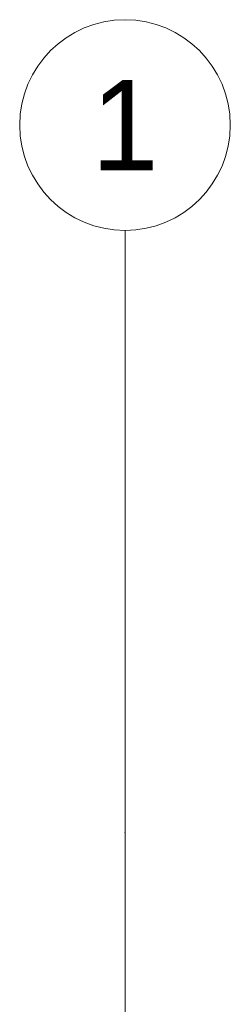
# Model space of a CAD drawing. Header units: metres. Extents: x -12 to 62.3, y -22.2 to 2.8.
# Tile 207 of 214: x 45.055 to 45.405, y -1.46 to 0.175. Entities that reach past the tile are written whole.
import ezdxf
from ezdxf.enums import TextEntityAlignment as Align

# ---------------------------------------------------------------- set-up
doc = ezdxf.new("R2010")
doc.units = ezdxf.units.M
doc.header["$LTSCALE"] = 20
doc.header["$MEASUREMENT"] = 0
doc.linetypes.add('Raster', pattern=[0.2, 0.1, -0.05, 0, -0.05])
doc.layers.add('Neubau_R-Konstruktionsraster gross', color=33, linetype='Continuous')
doc.styles.add('ERSTELLTER_STIL_1', font='txt')

msp = doc.modelspace()

# ---------------------------------------------------------------- linework, layer by layer
at = {"layer": 'Neubau_R-Konstruktionsraster gross', "linetype": 'Raster', "lineweight": 9}
for q in [(45.23, -0.175), (45.23, -15.175)]:
    msp.add_line((45.23, -1.175), q, dxfattribs=at)
at = {"layer": 'Neubau_R-Konstruktionsraster gross', "linetype": 'Continuous', "lineweight": 9, "flags": 128}
msp.add_lwpolyline([(45.23, -0.175, 1), (45.23, 0.175, 1)], format="xyb", close=True, dxfattribs=at)
at = {"layer": 'Neubau_R-Konstruktionsraster gross', "linetype": 'Raster', "lineweight": 9}
msp.add_point((45.23, -1.175), dxfattribs=at)
msp.add_point((45.23, -1.175), dxfattribs=at)

# ---------------------------------------------------------------- texts
at = {"layer": 'Neubau_R-Konstruktionsraster gross', "style": 'ERSTELLTER_STIL_1'}
msp.add_text('1', height=0.15, dxfattribs=at).set_placement((45.23, 0.075), align=Align.TOP_CENTER)

doc.saveas('drawing.dxf')
